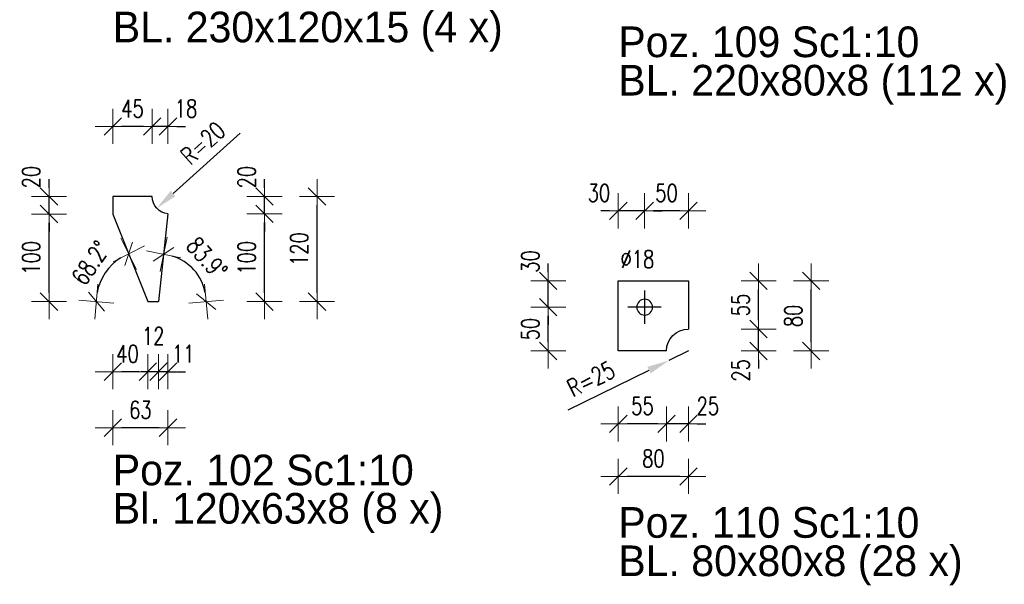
# Model space of a CAD drawing. Header units: millimetres. Extents: x 3515 to 4269, y 13087 to 13548.
# Tile 10 of 20: x 4011 to 4123, y 13165 to 13230. Entities that reach past the tile are written whole.
import ezdxf

# ---------------------------------------------------------------- set-up
doc = ezdxf.new("R2010")
doc.units = ezdxf.units.MM
doc.header["$LTSCALE"] = 10
doc.linetypes.add('MITTE', pattern=[2, 1.25, -0.25, 0.25, -0.25])
doc.layers.get('Defpoints').update_dxf_attribs({"color": 1})
doc.layers.add('PS_DIM', color=4, linetype='Continuous', lineweight=13)
doc.layers.add('PS_SOLID', color=7, linetype='Continuous', lineweight=30)
doc.layers.add('PS_MID', color=5, linetype='MITTE')
doc.layers.add('PS_PLATE', color=1, linetype='Continuous')
doc.styles.add('simplex', font='simplex.shx', dxfattribs={"width": 0.75})
doc.dimstyles.new('1_10_PRZ_DS1-LS10', dxfattribs={"dimtxt": 2, "dimasz": 1, "dimexe": 2, "dimexo": 5, "dimgap": 1, "dimtad": 1, "dimdec": 0, "dimlfac": 10, "dimtxsty": 'simplex', "dimblk": 'dimznak', "dimcen": 2, "dimse1": 1, "dimse2": 1, "dimclrt": 3, "dimadec": 1, "dimazin": 0, "dimtfac": 1, "dimtdec": 0, "dimtix": 1, "dimtmove": 2, "dimatfit": 3, "dimldrblk": 'dim-grot', "dimfxl": 1, "dimarcsym": 0})
doc.dimstyles.new('średnice', dxfattribs={"dimtxt": 2, "dimasz": 2.5, "dimexe": 1, "dimexo": 1, "dimgap": 1, "dimtad": 1, "dimdec": 0, "dimlfac": 10, "dimtxsty": 'simplex', "dimcen": 2, "dimclrd": 256, "dimclre": 256, "dimclrt": 3, "dimadec": 1, "dimazin": 0, "dimtfac": 1, "dimtdec": 0, "dimtix": 1, "dimtmove": 1, "dimatfit": 0, "dimfxl": 1, "dimarcsym": 0})

# ---------------------------------------------------------------- blocks, each defined once
blk = doc.blocks.new('*D235')
at = {"layer": 'Defpoints', "color": 0, "transparency": 16777216}
for p in [(4027.67, 13209.73), (4026.19, 13208.4)]:
    blk.add_point(p, dxfattribs=at)
at = {"layer": 'PS_DIM', "lineweight": -2, "transparency": 16777216}
blk.add_line((4035.69, 13216.95), (4028.04, 13210.07), dxfattribs=at)
at = {"layer": 'PS_DIM', "transparency": 16777216}
blk.add_solid([(4027.77, 13210.38), (4028.32, 13209.76), (4026.19, 13208.4)], dxfattribs=at)
at = {"layer": 'PS_DIM', "color": 3, "transparency": 16777216, "insert": (4031.46, 13215.83), "char_height": 2, "attachment_point": 5, "rotation": 41.954, "style": 'simplex'}
blk.add_mtext('R=20', dxfattribs=at)
blk = doc.blocks.new('dimznak')
at = {"color": 0}
for points in [[(0, 2), (0, -2)], [(-2, 0), (2, 0)]]:
    blk.add_lwpolyline(points, dxfattribs=at)
at = {"color": 2}
blk.add_lwpolyline([(1, 1), (-1, -1)], dxfattribs=at)
blk = doc.blocks.new('*D236')
at = {"layer": 'Defpoints', "color": 0, "transparency": 16777216}
for p in [(4027.46, 13207.75), (4031.19, 13200.28), (4026.39, 13197.73), (4036.46, 13197.73)]:
    blk.add_point(p, dxfattribs=at)
at = {"layer": 'PS_DIM', "color": 0, "lineweight": -2, "transparency": 16777216}
blk.add_arc((4026.39, 13197.73), 5.43, 10.5722, 73.3358, dxfattribs=at)
for p, rotation in [((4026.97, 13203.13), 168.6219084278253), ((4031.82, 13197.73), 275.2860887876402)]:
    blk.add_blockref('dimznak', p, dxfattribs=dict(at, rotation=rotation))
at = {"layer": 'PS_DIM', "color": 3, "transparency": 16777216, "insert": (4031.92, 13202.7), "char_height": 2, "attachment_point": 5, "rotation": 311.954, "style": 'simplex'}
blk.add_mtext('83.9%%d', dxfattribs=at)
blk = doc.blocks.new('dim-grot')
blk.add_hatch(color=256).paths.add_polyline_path([(0, 0), (-2, 0.5), (-2, -0.5)])
blk.add_lwpolyline([(0, 0), (-2, 0.5), (-2, -0.5), (0, 0)])
blk = doc.blocks.new('*D237')
at = {"layer": 'Defpoints', "color": 0, "transparency": 16777216}
for p in [(4027.46, 13207.75), (4038.48, 13207.75), (4026.39, 13197.73)]:
    blk.add_point(p, dxfattribs=at)
at = {"layer": 'PS_DIM', "color": 0, "lineweight": -2, "transparency": 16777216}
blk.add_line((4038.48, 13198.73), (4038.48, 13206.75), dxfattribs=at)
for p, rotation in [((4038.48, 13207.75), 90), ((4038.48, 13197.73), 270)]:
    blk.add_blockref('dimznak', p, dxfattribs=dict(at, rotation=rotation))
at = {"layer": 'PS_DIM', "color": 3, "transparency": 16777216, "insert": (4036.44, 13202.74), "char_height": 2, "attachment_point": 5, "rotation": 90, "style": 'simplex'}
blk.add_mtext('100', dxfattribs=at)
blk = doc.blocks.new('*D238')
at = {"layer": 'Defpoints', "color": 0, "transparency": 16777216}
for p in [(4025.67, 13209.73), (4038.48, 13209.73), (4027.46, 13207.75)]:
    blk.add_point(p, dxfattribs=at)
at = {"layer": 'PS_DIM', "color": 0, "lineweight": -2, "transparency": 16777216}
for p, q in [((4038.48, 13210.73), (4038.48, 13211.73)), ((4038.48, 13207.75), (4038.48, 13209.73)), ((4038.48, 13206.75), (4038.48, 13205.75))]:
    blk.add_line(p, q, dxfattribs=at)
for p, rotation in [((4038.48, 13209.73), 270), ((4038.48, 13207.75), 90)]:
    blk.add_blockref('dimznak', p, dxfattribs=dict(at, rotation=rotation))
at = {"layer": 'PS_DIM', "color": 3, "transparency": 16777216, "insert": (4036.44, 13211.95), "char_height": 2, "attachment_point": 5, "rotation": 90, "style": 'simplex'}
blk.add_mtext('20', dxfattribs=at)
blk = doc.blocks.new('*D239')
at = {"layer": 'Defpoints', "color": 0, "transparency": 16777216}
for p in [(4027.46, 13209.73), (4044.48, 13209.73), (4027.46, 13197.73)]:
    blk.add_point(p, dxfattribs=at)
at = {"layer": 'PS_DIM', "color": 0, "lineweight": -2, "transparency": 16777216}
blk.add_line((4044.48, 13198.73), (4044.48, 13208.73), dxfattribs=at)
for p, rotation in [((4044.48, 13209.73), 90), ((4044.48, 13197.73), 270)]:
    blk.add_blockref('dimznak', p, dxfattribs=dict(at, rotation=rotation))
at = {"layer": 'PS_DIM', "color": 3, "transparency": 16777216, "insert": (4042.44, 13203.73), "char_height": 2, "attachment_point": 5, "rotation": 90, "style": 'simplex'}
blk.add_mtext('120', dxfattribs=at)
blk = doc.blocks.new('*D240')
at = {"layer": 'Defpoints', "color": 0, "transparency": 16777216}
for p in [(4021.17, 13207.73), (4021.05, 13201.92), (4014.4, 13197.73), (4025.17, 13197.73)]:
    blk.add_point(p, dxfattribs=at)
at = {"layer": 'PS_DIM', "color": 0, "lineweight": -2, "transparency": 16777216}
blk.add_arc((4025.17, 13197.73), 5.88, 121.5627, 170.2388, dxfattribs=at)
for p, rotation in [((4022.99, 13203.19), 26.68203185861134), ((4019.3, 13197.73), 265.1193776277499)]:
    blk.add_blockref('dimznak', p, dxfattribs=dict(at, rotation=rotation))
at = {"layer": 'PS_DIM', "color": 3, "transparency": 16777216, "insert": (4018.65, 13202.15), "char_height": 2, "attachment_point": 5, "rotation": 55.9007, "style": 'simplex'}
blk.add_mtext('68.2%%d', dxfattribs=at)
blk = doc.blocks.new('*D241')
at = {"layer": 'Defpoints', "color": 0, "transparency": 16777216}
for p in [(4013.9, 13207.73), (4021.17, 13207.73), (4025.17, 13197.73)]:
    blk.add_point(p, dxfattribs=at)
at = {"layer": 'PS_DIM', "color": 0, "lineweight": -2, "transparency": 16777216}
blk.add_line((4013.9, 13198.73), (4013.9, 13206.73), dxfattribs=at)
for p, rotation in [((4013.9, 13207.73), 90), ((4013.9, 13197.73), 270)]:
    blk.add_blockref('dimznak', p, dxfattribs=dict(at, rotation=rotation))
at = {"layer": 'PS_DIM', "color": 3, "transparency": 16777216, "insert": (4011.86, 13202.73), "char_height": 2, "attachment_point": 5, "rotation": 90, "style": 'simplex'}
blk.add_mtext('100', dxfattribs=at)
blk = doc.blocks.new('*D242')
at = {"layer": 'Defpoints', "color": 0, "transparency": 16777216}
for p in [(4013.9, 13209.73), (4025.67, 13209.73), (4021.17, 13207.73)]:
    blk.add_point(p, dxfattribs=at)
at = {"layer": 'PS_DIM', "color": 0, "lineweight": -2, "transparency": 16777216}
for p, q in [((4013.9, 13210.73), (4013.9, 13211.73)), ((4013.9, 13207.73), (4013.9, 13209.73)), ((4013.9, 13206.73), (4013.9, 13205.73))]:
    blk.add_line(p, q, dxfattribs=at)
for p, rotation in [((4013.9, 13209.73), 270), ((4013.9, 13207.73), 90)]:
    blk.add_blockref('dimznak', p, dxfattribs=dict(at, rotation=rotation))
at = {"layer": 'PS_DIM', "color": 3, "transparency": 16777216, "insert": (4011.86, 13211.95), "char_height": 2, "attachment_point": 5, "rotation": 90, "style": 'simplex'}
blk.add_mtext('20', dxfattribs=at)
blk = doc.blocks.new('*D243')
at = {"layer": 'Defpoints', "color": 0, "transparency": 16777216}
for p in [(4027.46, 13207.75), (4026.39, 13197.73), (4026.39, 13189.73)]:
    blk.add_point(p, dxfattribs=at)
at = {"layer": 'PS_DIM', "color": 0, "lineweight": -2, "transparency": 16777216}
for p, q in [((4025.39, 13189.73), (4024.39, 13189.73)), ((4027.46, 13189.73), (4026.39, 13189.73)), ((4028.46, 13189.73), (4029.46, 13189.73))]:
    blk.add_line(p, q, dxfattribs=at)
blk.add_blockref('dimznak', (4026.39, 13189.73), dxfattribs=at)
at = {"layer": 'PS_DIM', "color": 0, "lineweight": -2, "transparency": 16777216, "rotation": 180}
blk.add_blockref('dimznak', (4027.46, 13189.73), dxfattribs=at)
at = {"layer": 'PS_DIM', "color": 3, "transparency": 16777216, "insert": (4029.21, 13191.77), "char_height": 2, "attachment_point": 5, "style": 'simplex'}
blk.add_mtext('11', dxfattribs=at)
blk = doc.blocks.new('*D244')
at = {"layer": 'Defpoints', "color": 0, "transparency": 16777216}
for p in [(4025.17, 13197.73), (4026.39, 13197.73), (4025.17, 13189.73)]:
    blk.add_point(p, dxfattribs=at)
at = {"layer": 'PS_DIM', "color": 0, "lineweight": -2, "transparency": 16777216}
for p, q in [((4024.17, 13189.73), (4023.17, 13189.73)), ((4026.39, 13189.73), (4025.17, 13189.73)), ((4027.39, 13189.73), (4028.39, 13189.73))]:
    blk.add_line(p, q, dxfattribs=at)
blk.add_blockref('dimznak', (4025.17, 13189.73), dxfattribs=at)
at = {"layer": 'PS_DIM', "color": 0, "lineweight": -2, "transparency": 16777216, "rotation": 180}
blk.add_blockref('dimznak', (4026.39, 13189.73), dxfattribs=at)
at = {"layer": 'PS_DIM', "color": 3, "transparency": 16777216, "insert": (4025.78, 13193.81), "char_height": 2, "attachment_point": 5, "style": 'simplex'}
blk.add_mtext('12', dxfattribs=at)
blk = doc.blocks.new('*D245')
at = {"layer": 'Defpoints', "color": 0, "transparency": 16777216}
for p in [(4021.17, 13207.73), (4025.17, 13197.73), (4021.17, 13189.73)]:
    blk.add_point(p, dxfattribs=at)
at = {"layer": 'PS_DIM', "color": 0, "lineweight": -2, "transparency": 16777216}
blk.add_line((4024.17, 13189.73), (4022.17, 13189.73), dxfattribs=at)
at = {"layer": 'PS_DIM', "color": 0, "lineweight": -2, "transparency": 16777216, "rotation": 180}
blk.add_blockref('dimznak', (4021.17, 13189.73), dxfattribs=at)
at = {"layer": 'PS_DIM', "color": 0, "lineweight": -2, "transparency": 16777216}
blk.add_blockref('dimznak', (4025.17, 13189.73), dxfattribs=at)
at = {"layer": 'PS_DIM', "color": 3, "transparency": 16777216, "insert": (4022.85, 13191.77), "char_height": 2, "attachment_point": 5, "style": 'simplex'}
blk.add_mtext('40', dxfattribs=at)
blk = doc.blocks.new('*D246')
at = {"layer": 'Defpoints', "color": 0, "transparency": 16777216}
for p in [(4021.17, 13197.73), (4027.46, 13197.73), (4021.17, 13183.34)]:
    blk.add_point(p, dxfattribs=at)
at = {"layer": 'PS_DIM', "color": 0, "lineweight": -2, "transparency": 16777216}
blk.add_line((4026.46, 13183.34), (4022.17, 13183.34), dxfattribs=at)
at = {"layer": 'PS_DIM', "color": 0, "lineweight": -2, "transparency": 16777216, "rotation": 180}
blk.add_blockref('dimznak', (4021.17, 13183.34), dxfattribs=at)
at = {"layer": 'PS_DIM', "color": 0, "lineweight": -2, "transparency": 16777216}
blk.add_blockref('dimznak', (4027.46, 13183.34), dxfattribs=at)
at = {"layer": 'PS_DIM', "color": 3, "transparency": 16777216, "insert": (4024.32, 13185.38), "char_height": 2, "attachment_point": 5, "style": 'simplex'}
blk.add_mtext('63', dxfattribs=at)
blk = doc.blocks.new('*D247')
at = {"layer": 'Defpoints', "color": 0, "transparency": 16777216}
for p in [(4025.67, 13217.73), (4025.67, 13209.73), (4027.46, 13207.75)]:
    blk.add_point(p, dxfattribs=at)
at = {"layer": 'PS_DIM', "color": 0, "lineweight": -2, "transparency": 16777216}
for p, q in [((4024.67, 13217.73), (4023.67, 13217.73)), ((4027.46, 13217.73), (4025.67, 13217.73)), ((4028.46, 13217.73), (4029.46, 13217.73))]:
    blk.add_line(p, q, dxfattribs=at)
blk.add_blockref('dimznak', (4025.67, 13217.73), dxfattribs=at)
at = {"layer": 'PS_DIM', "color": 0, "lineweight": -2, "transparency": 16777216, "rotation": 180}
blk.add_blockref('dimznak', (4027.46, 13217.73), dxfattribs=at)
at = {"layer": 'PS_DIM', "color": 3, "transparency": 16777216, "insert": (4029.53, 13219.77), "char_height": 2, "attachment_point": 5, "style": 'simplex'}
blk.add_mtext('18', dxfattribs=at)
blk = doc.blocks.new('*D248')
at = {"layer": 'Defpoints', "color": 0, "transparency": 16777216}
for p in [(4021.17, 13217.73), (4021.17, 13209.73), (4025.67, 13209.73)]:
    blk.add_point(p, dxfattribs=at)
at = {"layer": 'PS_DIM', "color": 0, "lineweight": -2, "transparency": 16777216}
blk.add_line((4024.67, 13217.73), (4022.17, 13217.73), dxfattribs=at)
at = {"layer": 'PS_DIM', "color": 0, "lineweight": -2, "transparency": 16777216, "rotation": 180}
blk.add_blockref('dimznak', (4021.17, 13217.73), dxfattribs=at)
at = {"layer": 'PS_DIM', "color": 0, "lineweight": -2, "transparency": 16777216}
blk.add_blockref('dimznak', (4025.67, 13217.73), dxfattribs=at)
at = {"layer": 'PS_DIM', "color": 3, "transparency": 16777216, "insert": (4023.42, 13219.77), "char_height": 2, "attachment_point": 5, "style": 'simplex'}
blk.add_mtext('45', dxfattribs=at)
blk = doc.blocks.new('*D322')
at = {"layer": 'Defpoints', "color": 0, "transparency": 16777216}
for p in [(4086.85, 13192.1), (4084.6, 13191.01)]:
    blk.add_point(p, dxfattribs=at)
at = {"layer": 'PS_DIM', "lineweight": -2, "transparency": 16777216}
for p, q in [((4086.85, 13192.1), (4084.6, 13191.01)), ((4073.11, 13185.4), (4082.36, 13189.91))]:
    blk.add_line(p, q, dxfattribs=at)
at = {"layer": 'PS_DIM', "transparency": 16777216}
blk.add_solid([(4082.17, 13190.29), (4082.54, 13189.54), (4084.6, 13191.01)], dxfattribs=at)
at = {"layer": 'PS_DIM', "color": 3, "transparency": 16777216, "insert": (4075.73, 13188.91), "char_height": 2, "attachment_point": 5, "rotation": 25.9906, "style": 'simplex'}
blk.add_mtext('R=25', dxfattribs=at)
blk = doc.blocks.new('*D323')
at = {"layer": 'Defpoints', "color": 0, "transparency": 16777216}
for p in [(4086.85, 13194.6), (4094.85, 13194.6), (4084.35, 13192.1)]:
    blk.add_point(p, dxfattribs=at)
at = {"layer": 'PS_DIM', "color": 0, "lineweight": -2, "transparency": 16777216}
for p, q in [((4094.85, 13195.6), (4094.85, 13196.6)), ((4094.85, 13192.1), (4094.85, 13194.6)), ((4094.85, 13191.1), (4094.85, 13190.1))]:
    blk.add_line(p, q, dxfattribs=at)
for p, rotation in [((4094.85, 13194.6), 270), ((4094.85, 13192.1), 90)]:
    blk.add_blockref('dimznak', p, dxfattribs=dict(at, rotation=rotation))
at = {"layer": 'PS_DIM', "color": 3, "transparency": 16777216, "insert": (4092.81, 13189.89), "char_height": 2, "attachment_point": 5, "rotation": 90, "style": 'simplex'}
blk.add_mtext('25', dxfattribs=at)
blk = doc.blocks.new('*D324')
at = {"layer": 'Defpoints', "color": 0, "transparency": 16777216}
for p in [(4086.85, 13200.1), (4094.85, 13200.1), (4086.85, 13194.6)]:
    blk.add_point(p, dxfattribs=at)
at = {"layer": 'PS_DIM', "color": 0, "lineweight": -2, "transparency": 16777216}
blk.add_line((4094.85, 13195.6), (4094.85, 13199.1), dxfattribs=at)
for p, rotation in [((4094.85, 13200.1), 90), ((4094.85, 13194.6), 270)]:
    blk.add_blockref('dimznak', p, dxfattribs=dict(at, rotation=rotation))
at = {"layer": 'PS_DIM', "color": 3, "transparency": 16777216, "insert": (4092.81, 13197.35), "char_height": 2, "attachment_point": 5, "rotation": 90, "style": 'simplex'}
blk.add_mtext('55', dxfattribs=at)
blk = doc.blocks.new('*D325')
at = {"layer": 'Defpoints', "color": 0, "transparency": 16777216}
for p in [(4086.85, 13200.1), (4100.85, 13200.1), (4086.85, 13192.1)]:
    blk.add_point(p, dxfattribs=at)
at = {"layer": 'PS_DIM', "color": 0, "lineweight": -2, "transparency": 16777216}
blk.add_line((4100.85, 13193.1), (4100.85, 13199.1), dxfattribs=at)
for p, rotation in [((4100.85, 13200.1), 90), ((4100.85, 13192.1), 270)]:
    blk.add_blockref('dimznak', p, dxfattribs=dict(at, rotation=rotation))
at = {"layer": 'PS_DIM', "color": 3, "transparency": 16777216, "insert": (4098.81, 13196.1), "char_height": 2, "attachment_point": 5, "rotation": 90, "style": 'simplex'}
blk.add_mtext('80', dxfattribs=at)
blk = doc.blocks.new('*D326')
at = {"layer": 'Defpoints', "color": 0, "transparency": 16777216}
for p in [(4070.85, 13197.1), (4081.85, 13197.1), (4078.85, 13192.1)]:
    blk.add_point(p, dxfattribs=at)
at = {"layer": 'PS_DIM', "color": 0, "lineweight": -2, "transparency": 16777216}
blk.add_line((4070.85, 13193.1), (4070.85, 13196.1), dxfattribs=at)
for p, rotation in [((4070.85, 13197.1), 90), ((4070.85, 13192.1), 270)]:
    blk.add_blockref('dimznak', p, dxfattribs=dict(at, rotation=rotation))
at = {"layer": 'PS_DIM', "color": 3, "transparency": 16777216, "insert": (4068.81, 13194.6), "char_height": 2, "attachment_point": 5, "rotation": 90, "style": 'simplex'}
blk.add_mtext('50', dxfattribs=at)
blk = doc.blocks.new('*D327')
at = {"layer": 'Defpoints', "color": 0, "transparency": 16777216}
for p in [(4070.85, 13200.1), (4078.85, 13200.1), (4081.85, 13197.1)]:
    blk.add_point(p, dxfattribs=at)
at = {"layer": 'PS_DIM', "color": 0, "lineweight": -2, "transparency": 16777216}
for p, q in [((4070.85, 13201.1), (4070.85, 13202.1)), ((4070.85, 13197.1), (4070.85, 13200.1)), ((4070.85, 13196.1), (4070.85, 13195.1))]:
    blk.add_line(p, q, dxfattribs=at)
for p, rotation in [((4070.85, 13200.1), 270), ((4070.85, 13197.1), 90)]:
    blk.add_blockref('dimznak', p, dxfattribs=dict(at, rotation=rotation))
at = {"layer": 'PS_DIM', "color": 3, "transparency": 16777216, "insert": (4068.81, 13202.32), "char_height": 2, "attachment_point": 5, "rotation": 90, "style": 'simplex'}
blk.add_mtext('30', dxfattribs=at)
blk = doc.blocks.new('*D328')
at = {"layer": 'Defpoints', "color": 0, "transparency": 16777216}
for p in [(4086.85, 13194.6), (4084.35, 13192.1), (4084.35, 13183.78)]:
    blk.add_point(p, dxfattribs=at)
at = {"layer": 'PS_DIM', "color": 0, "lineweight": -2, "transparency": 16777216}
for p, q in [((4083.35, 13183.78), (4082.35, 13183.78)), ((4086.85, 13183.78), (4084.35, 13183.78)), ((4087.85, 13183.78), (4088.85, 13183.78))]:
    blk.add_line(p, q, dxfattribs=at)
blk.add_blockref('dimznak', (4084.35, 13183.78), dxfattribs=at)
at = {"layer": 'PS_DIM', "color": 0, "lineweight": -2, "transparency": 16777216, "rotation": 180}
blk.add_blockref('dimznak', (4086.85, 13183.78), dxfattribs=at)
at = {"layer": 'PS_DIM', "color": 3, "transparency": 16777216, "insert": (4089.06, 13185.82), "char_height": 2, "attachment_point": 5, "style": 'simplex'}
blk.add_mtext('25', dxfattribs=at)
blk = doc.blocks.new('*D329')
at = {"layer": 'Defpoints', "color": 0, "transparency": 16777216}
for p in [(4078.85, 13192.1), (4084.35, 13192.1), (4078.85, 13183.78)]:
    blk.add_point(p, dxfattribs=at)
at = {"layer": 'PS_DIM', "color": 0, "lineweight": -2, "transparency": 16777216}
blk.add_line((4083.35, 13183.78), (4079.85, 13183.78), dxfattribs=at)
at = {"layer": 'PS_DIM', "color": 0, "lineweight": -2, "transparency": 16777216, "rotation": 180}
blk.add_blockref('dimznak', (4078.85, 13183.78), dxfattribs=at)
at = {"layer": 'PS_DIM', "color": 0, "lineweight": -2, "transparency": 16777216}
blk.add_blockref('dimznak', (4084.35, 13183.78), dxfattribs=at)
at = {"layer": 'PS_DIM', "color": 3, "transparency": 16777216, "insert": (4081.6, 13185.82), "char_height": 2, "attachment_point": 5, "style": 'simplex'}
blk.add_mtext('55', dxfattribs=at)
blk = doc.blocks.new('*D330')
at = {"layer": 'Defpoints', "color": 0, "transparency": 16777216}
for p in [(4078.85, 13192.1), (4086.85, 13192.1), (4078.85, 13177.78)]:
    blk.add_point(p, dxfattribs=at)
at = {"layer": 'PS_DIM', "color": 0, "lineweight": -2, "transparency": 16777216}
blk.add_line((4085.85, 13177.78), (4079.85, 13177.78), dxfattribs=at)
at = {"layer": 'PS_DIM', "color": 0, "lineweight": -2, "transparency": 16777216, "rotation": 180}
blk.add_blockref('dimznak', (4078.85, 13177.78), dxfattribs=at)
at = {"layer": 'PS_DIM', "color": 0, "lineweight": -2, "transparency": 16777216}
blk.add_blockref('dimznak', (4086.85, 13177.78), dxfattribs=at)
at = {"layer": 'PS_DIM', "color": 3, "transparency": 16777216, "insert": (4082.85, 13179.82), "char_height": 2, "attachment_point": 5, "style": 'simplex'}
blk.add_mtext('80', dxfattribs=at)
blk = doc.blocks.new('*D331')
at = {"layer": 'Defpoints', "color": 0, "transparency": 16777216}
for p in [(4081.85, 13208.1), (4086.85, 13200.1), (4081.85, 13197.1)]:
    blk.add_point(p, dxfattribs=at)
at = {"layer": 'PS_DIM', "color": 0, "lineweight": -2, "transparency": 16777216}
blk.add_line((4085.85, 13208.1), (4082.85, 13208.1), dxfattribs=at)
at = {"layer": 'PS_DIM', "color": 0, "lineweight": -2, "transparency": 16777216, "rotation": 180}
blk.add_blockref('dimznak', (4081.85, 13208.1), dxfattribs=at)
at = {"layer": 'PS_DIM', "color": 0, "lineweight": -2, "transparency": 16777216}
blk.add_blockref('dimznak', (4086.85, 13208.1), dxfattribs=at)
at = {"layer": 'PS_DIM', "color": 3, "transparency": 16777216, "insert": (4084.35, 13210.14), "char_height": 2, "attachment_point": 5, "style": 'simplex'}
blk.add_mtext('50', dxfattribs=at)
blk = doc.blocks.new('*D332')
at = {"layer": 'Defpoints', "color": 0, "transparency": 16777216}
for p in [(4078.85, 13208.1), (4078.85, 13200.1), (4081.85, 13197.1)]:
    blk.add_point(p, dxfattribs=at)
at = {"layer": 'PS_DIM', "color": 0, "lineweight": -2, "transparency": 16777216}
for p, q in [((4077.85, 13208.1), (4076.85, 13208.1)), ((4081.85, 13208.1), (4078.85, 13208.1)), ((4082.85, 13208.1), (4083.85, 13208.1))]:
    blk.add_line(p, q, dxfattribs=at)
blk.add_blockref('dimznak', (4078.85, 13208.1), dxfattribs=at)
at = {"layer": 'PS_DIM', "color": 0, "lineweight": -2, "transparency": 16777216, "rotation": 180}
blk.add_blockref('dimznak', (4081.85, 13208.1), dxfattribs=at)
at = {"layer": 'PS_DIM', "color": 3, "transparency": 16777216, "insert": (4076.64, 13210.14), "char_height": 2, "attachment_point": 5, "style": 'simplex'}
blk.add_mtext('30', dxfattribs=at)
blk = doc.blocks.new('*X468')
at = {"color": 0}
for s, p in [('Poz. 102 Sc1:10', (4021.17, 13145.57, 3.2)), ('Bl. 120x63x8 (8 x)', (4021.17, 13141.19, 3.2))]:
    blk.add_text(s, height=3.5, dxfattribs=at).set_placement(p)
blk = doc.blocks.new('*X469')
at = {"color": 0}
for s, p in [('Poz. 101 Sc1:10', (4021.17, 13201.98, 3.2)), ('BL. 230x120x15 (4 x)', (4021.17, 13197.6, 3.2))]:
    blk.add_text(s, height=3.5, dxfattribs=at).set_placement(p)
blk = doc.blocks.new('*X512')
at = {"layer": 'PS_SOLID', "color": 7, "linetype": 'Continuous'}
for p, q in [((4021.17, 13209.73), (4021.17, 13207.73)), ((4025.67, 13209.73), (4021.17, 13209.73)), ((4021.17, 13207.73), (4025.17, 13197.73)), ((4027.46, 13207.75), (4026.39, 13197.73)), ((4025.17, 13197.73), (4026.39, 13197.73))]:
    blk.add_line(p, q, dxfattribs=at)
at = {"layer": 'PS_SOLID', "extrusion": (0, 0, -1)}
blk.add_arc((-4027.67, 13209.73), 2, 276.092, 0, dxfattribs=at)
blk = doc.blocks.new('*X525')
at = {"color": 0}
for s, p in [('Poz. 109 Sc1:10', (4078.85, 13225.64, 0.8)), ('BL. 220x80x8 (112 x)', (4078.85, 13221.26, 0.8))]:
    blk.add_text(s, height=3.5, dxfattribs=at).set_placement(p)
blk = doc.blocks.new('*X526')
at = {"layer": 'PS_MID', "color": 5, "linetype": 'MITTE'}
for p, q in [((4081.85, 13199), (4081.85, 13195.2)), ((4083.75, 13197.1), (4079.95, 13197.1))]:
    blk.add_line(p, q, dxfattribs=at)
at = {"layer": 'PS_SOLID', "color": 7, "linetype": 'Continuous'}
for p, q in [((4078.85, 13192.1), (4078.85, 13200.1)), ((4078.85, 13200.1), (4086.85, 13200.1)), ((4086.85, 13200.1), (4086.85, 13194.6)), ((4084.35, 13192.1), (4078.85, 13192.1))]:
    blk.add_line(p, q, dxfattribs=at)
at = {"layer": 'PS_SOLID', "color": 7, "extrusion": (0, 0, -1)}
blk.add_circle((-4081.85, 13197.1), 0.9, dxfattribs=at)
at = {"layer": 'PS_SOLID', "extrusion": (0, 0, -1)}
blk.add_arc((-4086.85, 13192.1), 2.5, 0, 90, dxfattribs=at)
blk = doc.blocks.new('*X527')
at = {"color": 0}
for s, p in [('Poz. 110 Sc1:10', (4078.85, 13170.78, 0.8)), ('BL. 80x80x8 (28 x)', (4078.85, 13166.4, 0.8))]:
    blk.add_text(s, height=3.5, dxfattribs=at).set_placement(p)

msp = doc.modelspace()

# ---------------------------------------------------------------- block references
for name, p in [('*X469', (0, 29.732)), ('*X525', (0, 0)), ('*X468', (0, 31.201)), ('*X527', (0, 0))]:
    msp.add_blockref(name, p)
at = {"layer": 'PS_PLATE'}
for name in ['*X512', '*X526']:
    msp.add_blockref(name, (0, 0), dxfattribs=at)

# ---------------------------------------------------------------- texts
at = {"layer": 'PS_DIM', "insert": (4079.092, 13201.578, 0.8), "char_height": 2, "attachment_point": 7, "style": 'simplex'}
msp.add_mtext('\\A1;%%c18', dxfattribs=at)

# ---------------------------------------------------------------- dimensions: what is measured, and where the dimension line sits
at = {"layer": 'PS_DIM'}
for base, p1, p2, angle, text, picture, middle in [((4021.173, 13217.735, 3.2), (4025.673, 13209.735, 3.2), (4021.173, 13209.735, 3.2), 180, '45', '*D248', (4023.423, 13219.775, 3.2)), ((4025.673, 13217.735, 3.2), (4027.461, 13207.746, 3.2), (4025.673, 13209.735, 3.2), 180, '18', '*D247', (4029.532, 13219.775, 3.2)), ((4013.9, 13209.735, 3.2), (4021.173, 13207.735, 3.2), (4025.673, 13209.735, 3.2), 90, '20', '*D242', (4011.86, 13211.949, 3.2)), ((4038.482, 13209.735, 3.2), (4027.461, 13207.746, 3.2), (4025.673, 13209.735, 3.2), 90, '20', '*D238', (4036.442, 13211.949, 3.2)), ((4044.482, 13209.735, 3.2), (4027.461, 13197.735, 3.2), (4027.461, 13209.735, 3.2), 90, '120', '*D239', (4042.442, 13203.735, 3.2)), ((4078.85, 13208.103, 0.8), (4081.85, 13197.103, 0.8), (4078.85, 13200.103, 0.8), 180, '30', '*D332', (4076.635, 13210.143, 0.8)), ((4081.85, 13208.103, 0.8), (4086.85, 13200.103, 0.8), (4081.85, 13197.103, 0.8), 180, '50', '*D331', (4084.35, 13210.143, 0.8)), ((4013.9, 13207.735, 3.2), (4025.173, 13197.735, 3.2), (4021.173, 13207.735, 3.2), 90, '100', '*D241', (4011.86, 13202.735, 3.2)), ((4038.482, 13207.746, 3.2), (4026.392, 13197.735, 3.2), (4027.461, 13207.746, 3.2), 90, '100', '*D237', (4036.442, 13202.741, 3.2)), ((4021.173, 13189.735, 3.2), (4025.173, 13197.735, 3.2), (4021.173, 13207.735, 3.2), 180, '40', '*D245', (4022.851, 13191.775, 3.2)), ((4026.392, 13189.735, 3.2), (4027.461, 13207.746, 3.2), (4026.392, 13197.735, 3.2), 180, '11', '*D243', (4029.211, 13191.775, 3.2)), ((4070.85, 13200.103, 0.8), (4081.85, 13197.103, 0.8), (4078.85, 13200.103, 0.8), 90, '30', '*D327', (4068.81, 13202.317, 0.8)), ((4094.85, 13200.103, 0.8), (4086.85, 13194.603, 0.8), (4086.85, 13200.103, 0.8), 90, '55', '*D324', (4092.81, 13197.353, 0.8)), ((4100.85, 13200.103, 0.8), (4086.85, 13192.103, 0.8), (4086.85, 13200.103, 0.8), 90, '80', '*D325', (4098.81, 13196.103, 0.8)), ((4070.85, 13197.103, 0.8), (4078.85, 13192.103, 0.8), (4081.85, 13197.103, 0.8), 90, '50', '*D326', (4068.81, 13194.603, 0.8)), ((4021.173, 13183.345, 3.2), (4027.461, 13197.735, 3.2), (4021.173, 13197.735, 3.2), 180, '63', '*D246', (4024.317, 13185.385, 3.2)), ((4025.173, 13189.735, 3.2), (4026.392, 13197.735, 3.2), (4025.173, 13197.735, 3.2), 180, '12', '*D244', (4025.783, 13193.81, 3.2)), ((4094.85, 13194.603, 0.8), (4084.35, 13192.103, 0.8), (4086.85, 13194.603, 0.8), 90, '25', '*D323', (4092.81, 13189.889, 0.8)), ((4084.35, 13183.777, 0.8), (4086.85, 13194.603, 0.8), (4084.35, 13192.103, 0.8), 180, '25', '*D328', (4089.064, 13185.817, 0.8)), ((4078.85, 13183.777, 0.8), (4084.35, 13192.103, 0.8), (4078.85, 13192.103, 0.8), 180, '55', '*D329', (4081.6, 13185.817, 0.8)), ((4078.85, 13177.777, 0.8), (4086.85, 13192.103, 0.8), (4078.85, 13192.103, 0.8), 180, '80', '*D330', (4082.85, 13179.817, 0.8))]:
    dim = msp.add_linear_dim(base=base, p1=p1, p2=p2, angle=angle, text=text, dimstyle='1_10_PRZ_DS1-LS10', dxfattribs=at)
    dim.commit()
    dim.dimension.update_dxf_attribs({"geometry": picture, "text_midpoint": middle, "dimtype": 128})
dim = msp.add_radius_dim(center=(4027.673, 13209.735, 3.2), mpoint=(4026.186, 13208.398, 3.2), text='R=20', dimstyle='średnice', dxfattribs=at)
dim.commit()
dim.dimension.update_dxf_attribs({"geometry": '*D235', "text_midpoint": (4032.799, 13214.343, 3.2), "dimtype": 132})
for base, center, p1, p2, text, picture, middle in [((4021.051, 13201.924, 3.2), (4025.173, 13197.735, 3.2), (4021.173, 13207.735, 3.2), (4014.403, 13197.735, 3.2), '68.2%%d', '*D240', (4018.65, 13202.151, 3.2)), ((4031.186, 13200.28, 3.2), (4026.392, 13197.735, 3.2), (4036.46, 13197.735, 3.2), (4027.461, 13207.746, 3.2), '83.9%%d', '*D236', (4031.916, 13202.7, 3.2))]:
    dim = msp.add_angular_dim_3p(base=base, center=center, p1=p1, p2=p2, text=text, dimstyle='1_10_PRZ_DS1-LS10', dxfattribs=at)
    dim.commit()
    dim.dimension.update_dxf_attribs({"geometry": picture, "text_midpoint": middle})
dim = msp.add_radius_dim(center=(4086.85, 13192.103, 0.8), mpoint=(4084.602, 13191.007, 0.8), text='R=25', dimstyle='średnice', dxfattribs=at)
dim.commit()
dim.dimension.update_dxf_attribs({"geometry": '*D322', "text_midpoint": (4075.733, 13188.908, 0.8)})

doc.saveas('drawing.dxf')
